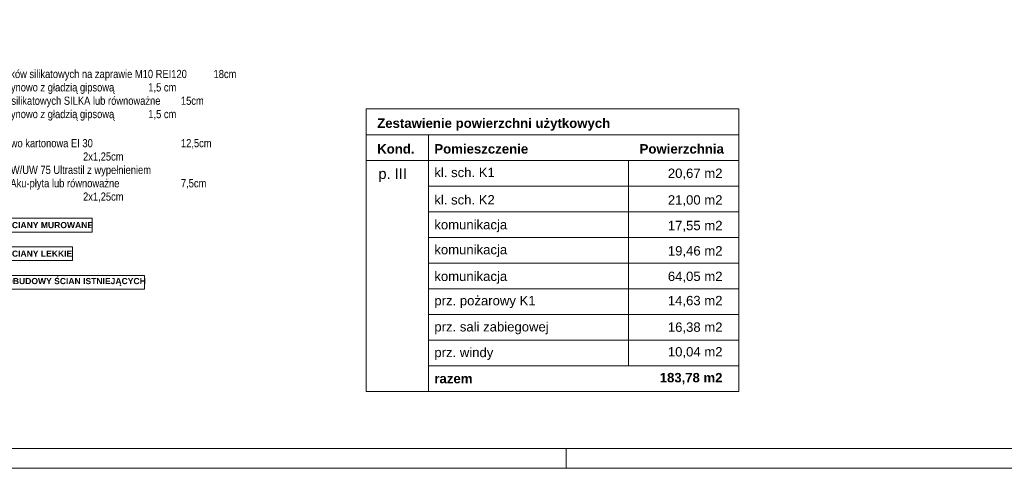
# Paper-space layout 'A-33 RZUT - PIĘTRO 3' of a CAD drawing. Header units: millimetres. Extents: x 0 to 800, y 0 to 550.
# Tile 6 of 14: x 306 to 547, y 0 to 110. Entities that reach past the tile are written whole.
import ezdxf

# ---------------------------------------------------------------- set-up
doc = ezdxf.new("R2010")
doc.units = ezdxf.units.MM
doc.header["$MEASUREMENT"] = 0
for name, color, linetype, lineweight in [('0_Nr_pióra__1', 7, 'Continuous', 20), ('A_Arkusz_Nr_pióra__1', 7, 'Continuous', 20), ('AR ZAMUROWANIA_Nr_pióra__1', 7, 'Continuous', 20)]:
    doc.layers.add(name, color=color, linetype=linetype, lineweight=lineweight)
doc.layers.add('A_Arkusz_Nr_pióra__237', color=7, linetype='Continuous', lineweight=5, true_color=0x343434)
doc.styles.add('STYL_AUTOMATYCZNY_1', font='arial.ttf')
doc.styles.add('STYL_AUTOMATYCZNY_2', font='ARIALN.TTF')
doc.styles.add('STYL_AUTOMATYCZNY_3', font='arial.ttf')

psp = doc.layouts.new('A-33 RZUT - PIĘTRO 3')

# ---------------------------------------------------------------- linework, layer by layer
at = {"layer": '0_Nr_pióra__1', "color": 7, "linetype": 'Continuous', "lineweight": 20}
for p, q in [((391, 88.13), (482.35, 88.13)), ((391, 75.53), (391, 88.13)), ((482.35, 88.13), (482.35, 75.53)), ((391, 81.83), (482.35, 81.83)), ((406.3, 81.83), (406.3, 75.53)), ((391, 75.53), (482.35, 75.53)), ((391, 75.53), (482.35, 75.53)), ((391, 18.83), (391, 75.53)), ((406.3, 75.53), (406.3, 18.83)), ((455.35, 75.53), (455.35, 25.13)), ((482.35, 75.53), (482.35, 18.83)), ((406.3, 69.23), (482.35, 69.23)), ((406.3, 62.93), (482.35, 62.93)), ((406.3, 56.63), (482.35, 56.63)), ((406.3, 50.33), (482.35, 50.33)), ((406.3, 44.03), (482.35, 44.03)), ((406.3, 37.73), (482.35, 37.73)), ((406.3, 31.43), (482.35, 31.43)), ((406.3, 25.13), (482.35, 25.13)), ((391, 18.83), (482.35, 18.83))]:
    psp.add_line(p, q, dxfattribs=at)
at = {"layer": 'A_Arkusz_Nr_pióra__1', "color": 7, "linetype": 'Continuous', "lineweight": 20}
psp.add_line((795.1, 4.9), (29.9, 4.9), dxfattribs=at)
at = {"layer": 'A_Arkusz_Nr_pióra__1', "color": 7, "linetype": 'Continuous', "lineweight": 20, "flags": 128}
psp.add_lwpolyline([(0, 550), (800, 550), (800, 0), (0, 0)], close=True, dxfattribs=at)
at = {"layer": 'A_Arkusz_Nr_pióra__237', "color": 250, "linetype": 'Continuous', "lineweight": 5, "true_color": 0x343434}
psp.add_line((440, 0), (440, 4.9), dxfattribs=at)
at = {"layer": 'AR ZAMUROWANIA_Nr_pióra__1', "color": 7, "linetype": 'Continuous', "lineweight": 20, "flags": 128}
for points in [[(284.23, 61.32), (323.84, 61.32), (323.84, 57.96), (284.23, 57.96)], [(284.23, 54.32), (318.99, 54.32), (318.99, 50.96), (284.23, 50.96)], [(284.23, 47.32), (336.64, 47.32), (336.64, 43.96), (284.23, 43.96)]]:
    psp.add_lwpolyline(points, close=True, dxfattribs=at)

# ---------------------------------------------------------------- texts
at = {"layer": '0_Nr_pióra__1', "color": 7, "linetype": 'Continuous', "lineweight": 20, "insert": (273.58, 65.04), "char_height": 2, "attachment_point": 7, "line_spacing_factor": 0.982744, "style": 'STYL_AUTOMATYCZNY_2'}
psp.add_mtext('\\A1;{\\pql;\\fArial Narrow|b0|i0|c238|p0;\\W1.000000;S\\fArial Narrow|b0|i0|c238|p0;\\W1.000000;\\A1{\\H.66x;\\S ^ 9 ;}\\fArial Narrow|b0|i0|c238|p0;\\W1.000000;- ściana murowana z bloczków silikatowych na zaprawie M10 REI120^I18cm\\P\\pql;\\fArial Narrow|b0|i0|c238|p0;\\W1.000000;tynk gipsowy nakładany maszynowo z gładzią gipsową^I^I1,5 cm\\P\\pql;\\fArial Narrow|b0|i0|c238|p0;\\W1.000000;ściana murowana z bloczków silikatowych SILKA lub równoważne^I15cm\\P\\pql;\\fArial Narrow|b0|i0|c238|p0;\\W1.000000;tynk gipsowy nakładany maszynowo z gładzią gipsową^I^I1,5 cm\\P\\pql;\\fArial Narrow|b0|i0|c238|p0;\\W1.000000;\\P\\pql;\\fArial Narrow|b0|i0|c238|p0;\\W1.000000;S\\fArial Narrow|b0|i0|c238|p0;\\W1.000000;\\A1{\\H.66x;\\S ^ 10 ;}\\fArial Narrow|b0|i0|c238|p0;\\W1.000000;- ściana systemowa gipsowo kartonowa EI 30^I^I^I12,5cm\\P\\pql;\\fArial Narrow|b0|i0|c238|p0;\\W1.000000;2xpłyta GKF^I^I^I^I^I2x1,25cm\\P\\pql;\\fArial Narrow|b0|i0|c238|p0;\\W1.000000;Profil systemowy np. Rigips CW/UW 75 Ultrastil z wypełnieniem\\P\\pql;\\fArial Narrow|b0|i0|c238|p0;\\W1.000000;z wełny mineralnej np. Isover Aku-płyta lub równoważne^I^I7,5cm\\P\\pql;\\fArial Narrow|b0|i0|c238|p0;\\W1.000000;2xpłyta GKF^I^I^I^I^I2x1,25cm}', dxfattribs=at)
at = {"layer": '0_Nr_pióra__1', "color": 7, "linetype": 'Continuous', "lineweight": 20}
for s, insert, char_height, attachment_point, style in [('\\A1;{\\pql;\\fArial|b1|i0|c238|p0;\\W1.000000;Zestawienie powierzchni użytkowych}', (393.7, 85.81), 2.3151, 1, 'STYL_AUTOMATYCZNY_3'), ('\\A1;{\\pql;\\fArial|b1|i0|c238|p0;\\W1.000000;Kond.}', (393.7, 79.51), 2.3151, 1, 'STYL_AUTOMATYCZNY_3'), ('\\A1;{\\pql;\\fArial|b1|i0|c238|p0;\\W1.000000; Powierzchnia}', (457.15, 79.51), 2.3151, 1, 'STYL_AUTOMATYCZNY_3'), ('\\A1;{\\pql;\\fArial|b1|i0|c238|p0;\\W1.000000;Pomieszczenie}', (407.72, 79.51), 2.3151, 1, 'STYL_AUTOMATYCZNY_3'), ('\\A1;{\\pql;\\fArial|b0|i0|c238|p0;\\W1.000000;p. III}', (394, 73.54), 2.5723, 1, 'STYL_AUTOMATYCZNY_1'), ('\\A1;{\\pql;\\fArial|b0|i0|c238|p0;\\W1.000000;kl. sch. K1}', (407.72, 73.72), 2.3, 1, 'STYL_AUTOMATYCZNY_1'), ('\\A1;{\\pqr;\\fArial|b0|i0|c238|p0;\\W1.000000;    20,67 m2}', (478.37, 73.52), 2.3, 3, 'STYL_AUTOMATYCZNY_1'), ('\\A1;{\\pql;\\fArial|b0|i0|c238|p0;\\W1.000000;kl. sch. K2}', (407.72, 67.01), 2.3, 1, 'STYL_AUTOMATYCZNY_1'), ('\\A1;{\\pqr;\\fArial|b0|i0|c238|p0;\\W1.000000;    21,00 m2}', (478.37, 66.98), 2.3, 3, 'STYL_AUTOMATYCZNY_1'), ('\\A1;{\\pql;\\fArial|b0|i0|c238|p0;\\W1.000000;komunikacja}', (407.72, 60.91), 2.3, 1, 'STYL_AUTOMATYCZNY_1'), ('\\A1;{\\pqr;\\fArial|b0|i0|c238|p0;\\W1.000000;    17,55 m2}', (478.37, 60.7), 2.3, 3, 'STYL_AUTOMATYCZNY_1'), ('\\A1;{\\pql;\\fArial|b0|i0|c238|p0;\\W1.000000;komunikacja}', (407.72, 54.79), 2.3, 1, 'STYL_AUTOMATYCZNY_1'), ('\\A1;{\\pqr;\\fArial|b0|i0|c238|p0;\\W1.000000;    19,46 m2}', (478.37, 54.49), 2.3, 3, 'STYL_AUTOMATYCZNY_1'), ('\\A1;{\\pql;\\fArial|b0|i0|c238|p0;\\W1.000000;komunikacja}', (407.72, 48.25), 2.3, 1, 'STYL_AUTOMATYCZNY_1'), ('\\A1;{\\pqr;\\fArial|b0|i0|c238|p0;\\W1.000000;    64,05 m2}', (478.37, 48.24), 2.3, 3, 'STYL_AUTOMATYCZNY_1'), ('\\A1;{\\pql;\\fArial|b0|i0|c238|p0;\\W1.000000;prz. pożarowy K1}', (407.72, 42.28), 2.3, 1, 'STYL_AUTOMATYCZNY_1'), ('\\A1;{\\pqr;\\fArial|b0|i0|c238|p0;\\W1.000000;    14,63 m2}', (478.37, 42.29), 2.3, 3, 'STYL_AUTOMATYCZNY_1'), ('\\A1;{\\pql;\\fArial|b0|i0|c238|p0;\\W1.000000;prz. sali zabiegowej}', (407.72, 35.87), 2.3, 1, 'STYL_AUTOMATYCZNY_1'), ('\\A1;{\\pqr;\\fArial|b0|i0|c238|p0;\\W1.000000;    16,38 m2}', (478.37, 35.78), 2.3, 3, 'STYL_AUTOMATYCZNY_1'), ('\\A1;{\\pql;\\fArial|b0|i0|c238|p0;\\W1.000000;prz. windy}', (407.72, 29.57), 2.3, 1, 'STYL_AUTOMATYCZNY_1'), ('\\A1;{\\pqr;\\fArial|b0|i0|c238|p0;\\W1.000000;    10,04 m2}', (478.37, 29.73), 2.3, 3, 'STYL_AUTOMATYCZNY_1'), ('\\A1;{\\pql;\\fArial|b1|i0|c238|p0;\\W1.000000;razem }', (407.72, 23.17), 2.3151, 1, 'STYL_AUTOMATYCZNY_3'), ('\\A1;{\\pqr;\\fArial|b1|i0|c238|p0;\\W1.000000;   183,78 m2}', (478.35, 23.39), 2.3, 3, 'STYL_AUTOMATYCZNY_3')]:
    psp.add_mtext(s, dxfattribs=dict(at, insert=insert, char_height=char_height, attachment_point=attachment_point, style=style))
at = {"layer": 'AR ZAMUROWANIA_Nr_pióra__1', "color": 7, "linetype": 'Continuous', "lineweight": 20, "char_height": 1.5, "attachment_point": 4, "style": 'STYL_AUTOMATYCZNY_3'}
for s, insert in [('\\A1;{\\pql;\\fArial|b1|i0|c238|p0;\\W1.000000;PROJEKTOWANE ŚCIANY MUROWANE}', (284.23, 59.64)), ('\\A1;{\\pql;\\fArial|b1|i0|c238|p0;\\W1.000000;PROJEKTOWANE ŚCIANY LEKKIE}', (284.23, 52.64)), ('\\A1;{\\pql;\\fArial|b1|i0|c238|p0;\\W1.000000;PROJEKTOWANE OBUDOWY ŚCIAN ISTNIEJĄCYCH}', (284.23, 45.7))]:
    psp.add_mtext(s, dxfattribs=dict(at, insert=insert))

doc.saveas('drawing.dxf')
